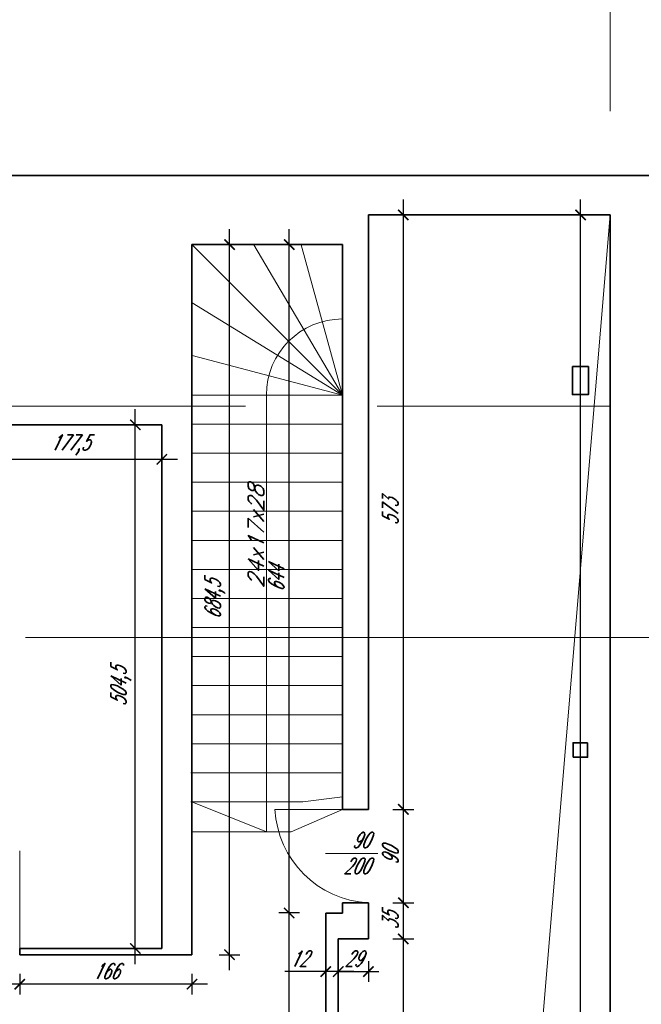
# Model space of a CAD drawing. Header units: millimetres. Extents: x 402 to 79005, y -7782 to 89952.
# Tile 24 of 256: x 27117 to 27716, y 9623 to 10572. Entities that reach past the tile are written whole.
import ezdxf

# ---------------------------------------------------------------- set-up
doc = ezdxf.new("R2010")
doc.units = ezdxf.units.MM
doc.header["$LTSCALE"] = 10
doc.linetypes.add('DASHED', pattern=[19.05, 12.7, -6.35])
doc.layers.get('0').update_dxf_attribs({"lineweight": 0})
doc.layers.get('Defpoints').update_dxf_attribs({"color": 253})
for name, color, linetype, lineweight in [('01-2_konstrukcja dachu', 253, 'Continuous', 35), ('01_ściany', 253, 'Continuous', 35), ('03-02_schody', 253, 'Continuous', 5), ('03_drzwi', 253, 'Continuous', 15), ('04-2_nad', 253, 'DASHED', 5), ('05-01_wymiary', 253, 'Continuous', 5), ('05-03_opis', 253, 'Continuous', 5)]:
    doc.layers.add(name, color=color, linetype=linetype, lineweight=lineweight)
doc.styles.add('ariel_wym', font='simplex.shx', dxfattribs={"width": 0.65, "oblique": 25})
doc.dimstyles.new('ariel 50', dxfattribs={"dimtxt": 15, "dimasz": 10, "dimexe": 10, "dimexo": 0, "dimgap": 5, "dimtad": 1, "dimdec": 1, "dimrnd": 0.5, "dimtxsty": 'ariel_wym', "dimblk": 'ARCHTICK', "dimcen": 2.5, "dimdle": 15, "dimazin": 0, "dimtfac": 1, "dimtdec": 1, "dimtix": 1, "dimtmove": 0, "dimatfit": 3, "dimldrblk": 'DOT', "dimfxl": 0, "dimarcsym": 0})
doc.dimstyles.new('ariel 50 wnętrze', dxfattribs={"dimtxt": 15, "dimasz": 10, "dimexe": 10, "dimexo": 0, "dimgap": 5, "dimtad": 1, "dimdec": 1, "dimrnd": 0.5, "dimtxsty": 'ariel_wym', "dimblk": 'ARCHTICK', "dimcen": 2.5, "dimdle": 15, "dimazin": 0, "dimtfac": 1, "dimtdec": 1, "dimtix": 1, "dimtmove": 0, "dimatfit": 3, "dimldrblk": 'DOT', "dimfxl": 0, "dimarcsym": 0})

# ---------------------------------------------------------------- blocks, each defined once
blk = doc.blocks.new('_ArchTick')
at = {"color": 0, "linetype": 'ByBlock', "const_width": 0.15}
blk.add_lwpolyline([(-0.5, -0.5), (0.5, 0.5)], dxfattribs=at)
blk = doc.blocks.new('*D3420')
at = {"layer": '05-01_wymiary', "color": 0, "lineweight": -2}
for p, q in [((27059.08, 10662.85), (27059.08, 10712.85)), ((27686.23, 10662.85), (27686.23, 10712.85)), ((27044.08, 10702.85), (27701.23, 10702.85))]:
    blk.add_line(p, q, dxfattribs=at)
at = {"layer": 'Defpoints', "color": 0, "lineweight": 0}
for p in [(27686.23, 10702.85), (27059.08, 10383.46), (27686.23, 10383.46)]:
    blk.add_point(p, dxfattribs=at)
at = {"layer": '05-01_wymiary', "color": 0, "lineweight": -2, "xscale": 10, "yscale": 10, "zscale": 10, "rotation": 180}
blk.add_blockref('_ArchTick', (27059.08, 10702.85), dxfattribs=at)
at = {"layer": '05-01_wymiary', "color": 0, "lineweight": -2, "xscale": 10, "yscale": 10, "zscale": 10}
blk.add_blockref('_ArchTick', (27686.23, 10702.85), dxfattribs=at)
at = {"layer": '05-01_wymiary', "color": 0, "insert": (27372.65, 10715.35), "char_height": 15, "attachment_point": 5, "style": 'ariel_wym'}
blk.add_mtext('627', dxfattribs=at)
blk = doc.blocks.new('_Dot')
at = {"color": 0, "linetype": 'ByBlock', "lineweight": -2}
blk.add_line((-0.5, 0), (-1, 0), dxfattribs=at)
at = {"color": 0, "linetype": 'ByBlock', "const_width": 0.5}
blk.add_lwpolyline([(-0.25, 0, 1), (0.25, 0, 1)], format="xyb", close=True, dxfattribs=at)
blk = doc.blocks.new('*D3421')
at = {"layer": '05-01_wymiary', "color": 0, "lineweight": -2}
for p, q in [((27453.23, 10712.85), (27453.23, 10762.85)), ((27686.23, 10712.85), (27686.23, 10762.85)), ((27701.23, 10752.85), (27438.23, 10752.85))]:
    blk.add_line(p, q, dxfattribs=at)
at = {"layer": 'Defpoints', "color": 0, "lineweight": 0}
for p in [(27453.23, 10752.85), (27453.23, 10383.46), (27686.23, 10383.46)]:
    blk.add_point(p, dxfattribs=at)
at = {"layer": '05-01_wymiary', "color": 0, "lineweight": -2, "xscale": 10, "yscale": 10, "zscale": 10, "rotation": 180}
blk.add_blockref('_ArchTick', (27453.23, 10752.85), dxfattribs=at)
at = {"layer": '05-01_wymiary', "color": 0, "lineweight": -2, "xscale": 10, "yscale": 10, "zscale": 10}
blk.add_blockref('_ArchTick', (27686.23, 10752.85), dxfattribs=at)
at = {"layer": '05-01_wymiary', "color": 0, "insert": (27569.73, 10765.35), "char_height": 15, "attachment_point": 5, "style": 'ariel_wym'}
blk.add_mtext('233', dxfattribs=at)
blk = doc.blocks.new('*D3422')
at = {"layer": '05-01_wymiary', "color": 0, "lineweight": -2}
for p, q in [((27428.23, 10712.85), (27428.23, 10762.85)), ((27453.23, 10712.85), (27453.23, 10762.85)), ((27428.23, 10752.85), (27418.23, 10752.85)), ((27453.23, 10752.85), (27428.23, 10752.85)), ((27453.23, 10752.85), (27463.23, 10752.85))]:
    blk.add_line(p, q, dxfattribs=at)
at = {"layer": 'Defpoints', "color": 0, "lineweight": 0}
for p in [(27428.23, 10752.85), (27453.23, 10383.46), (27428.23, 10354.86)]:
    blk.add_point(p, dxfattribs=at)
at = {"layer": '05-01_wymiary', "color": 0, "lineweight": -2, "xscale": 10, "yscale": 10, "zscale": 10}
blk.add_blockref('_ArchTick', (27428.23, 10752.85), dxfattribs=at)
at = {"layer": '05-01_wymiary', "color": 0, "lineweight": -2, "xscale": 10, "yscale": 10, "zscale": 10, "rotation": 180}
blk.add_blockref('_ArchTick', (27453.23, 10752.85), dxfattribs=at)
at = {"layer": '05-01_wymiary', "color": 0, "insert": (27440.73, 10765.35), "char_height": 15, "attachment_point": 5, "style": 'ariel_wym'}
blk.add_mtext('25', dxfattribs=at)
blk = doc.blocks.new('*D3423')
at = {"layer": '05-01_wymiary', "color": 0, "lineweight": -2}
for p, q in [((27283.23, 10712.85), (27283.23, 10762.85)), ((27428.23, 10712.85), (27428.23, 10762.85)), ((27443.23, 10752.85), (27268.23, 10752.85))]:
    blk.add_line(p, q, dxfattribs=at)
at = {"layer": 'Defpoints', "color": 0, "lineweight": 0}
for p in [(27283.23, 10752.85), (27283.23, 10354.86), (27428.23, 10354.86)]:
    blk.add_point(p, dxfattribs=at)
at = {"layer": '05-01_wymiary', "color": 0, "lineweight": -2, "xscale": 10, "yscale": 10, "zscale": 10, "rotation": 180}
blk.add_blockref('_ArchTick', (27283.23, 10752.85), dxfattribs=at)
at = {"layer": '05-01_wymiary', "color": 0, "lineweight": -2, "xscale": 10, "yscale": 10, "zscale": 10}
blk.add_blockref('_ArchTick', (27428.23, 10752.85), dxfattribs=at)
at = {"layer": '05-01_wymiary', "color": 0, "insert": (27355.73, 10765.35), "char_height": 15, "attachment_point": 5, "style": 'ariel_wym'}
blk.add_mtext('145', dxfattribs=at)
blk = doc.blocks.new('*D3424')
at = {"layer": '05-01_wymiary', "color": 0, "lineweight": -2}
for p, q in [((27254.23, 10712.85), (27254.23, 10762.85)), ((27283.23, 10712.85), (27283.23, 10762.85)), ((27254.23, 10752.85), (27244.23, 10752.85)), ((27283.23, 10752.85), (27254.23, 10752.85)), ((27283.23, 10752.85), (27293.23, 10752.85))]:
    blk.add_line(p, q, dxfattribs=at)
at = {"layer": 'Defpoints', "color": 0, "lineweight": 0}
for p in [(27254.23, 10752.85), (27283.23, 10354.86), (27254.23, 10181.17)]:
    blk.add_point(p, dxfattribs=at)
at = {"layer": '05-01_wymiary', "color": 0, "lineweight": -2, "xscale": 10, "yscale": 10, "zscale": 10}
blk.add_blockref('_ArchTick', (27254.23, 10752.85), dxfattribs=at)
at = {"layer": '05-01_wymiary', "color": 0, "lineweight": -2, "xscale": 10, "yscale": 10, "zscale": 10, "rotation": 180}
blk.add_blockref('_ArchTick', (27283.23, 10752.85), dxfattribs=at)
at = {"layer": '05-01_wymiary', "color": 0, "insert": (27268.73, 10765.35), "char_height": 15, "attachment_point": 5, "style": 'ariel_wym'}
blk.add_mtext('29', dxfattribs=at)
blk = doc.blocks.new('*D3425')
at = {"layer": '05-01_wymiary', "color": 0, "lineweight": -2}
for p, q in [((27076.83, 10712.85), (27076.83, 10762.85)), ((27254.23, 10712.85), (27254.23, 10762.85)), ((27269.23, 10752.85), (27061.83, 10752.85))]:
    blk.add_line(p, q, dxfattribs=at)
at = {"layer": 'Defpoints', "color": 0, "lineweight": 0}
for p in [(27076.83, 10752.85), (27076.83, 10181.17), (27254.23, 10181.17)]:
    blk.add_point(p, dxfattribs=at)
at = {"layer": '05-01_wymiary', "color": 0, "lineweight": -2, "xscale": 10, "yscale": 10, "zscale": 10, "rotation": 180}
blk.add_blockref('_ArchTick', (27076.83, 10752.85), dxfattribs=at)
at = {"layer": '05-01_wymiary', "color": 0, "lineweight": -2, "xscale": 10, "yscale": 10, "zscale": 10}
blk.add_blockref('_ArchTick', (27254.23, 10752.85), dxfattribs=at)
at = {"layer": '05-01_wymiary', "color": 0, "insert": (27165.53, 10766.78), "char_height": 15, "attachment_point": 5, "style": 'ariel_wym'}
blk.add_mtext('177,5', dxfattribs=at)
blk = doc.blocks.new('*D3435')
at = {"layer": '05-01_wymiary', "color": 0, "lineweight": -2}
for p, q in [((22873.26, 10762.85), (22873.26, 10812.85)), ((27686.23, 10762.85), (27686.23, 10812.85)), ((22858.26, 10802.85), (27701.23, 10802.85))]:
    blk.add_line(p, q, dxfattribs=at)
at = {"layer": 'Defpoints', "color": 0, "lineweight": 0}
for p in [(27686.23, 10802.85), (22873.26, 10421.46), (27686.23, 10383.46)]:
    blk.add_point(p, dxfattribs=at)
at = {"layer": '05-01_wymiary', "color": 0, "lineweight": -2, "xscale": 10, "yscale": 10, "zscale": 10, "rotation": 180}
blk.add_blockref('_ArchTick', (22873.26, 10802.85), dxfattribs=at)
at = {"layer": '05-01_wymiary', "color": 0, "lineweight": -2, "xscale": 10, "yscale": 10, "zscale": 10}
blk.add_blockref('_ArchTick', (27686.23, 10802.85), dxfattribs=at)
at = {"layer": '05-01_wymiary', "color": 0, "insert": (25279.74, 10815.35), "char_height": 15, "attachment_point": 5, "style": 'ariel_wym'}
blk.add_mtext('4813', dxfattribs=at)
blk = doc.blocks.new('*D3603')
at = {"layer": '05-01_wymiary', "color": 0, "lineweight": -2}
for p, q in [((27657.76, 6596.82), (27657.76, 10398.46)), ((27667.76, 10383.46), (27647.76, 10383.46)), ((27667.76, 6611.82), (27647.76, 6611.82))]:
    blk.add_line(p, q, dxfattribs=at)
at = {"layer": 'Defpoints', "color": 0, "lineweight": 0}
for p in [(27657.76, 10383.46), (27686.23, 10383.46), (27686.23, 6611.82)]:
    blk.add_point(p, dxfattribs=at)
at = {"layer": '05-01_wymiary', "color": 0, "lineweight": -2, "xscale": 10, "yscale": 10, "zscale": 10}
for p, rotation in [((27657.76, 10383.46), 90), ((27657.76, 6611.82), 270)]:
    blk.add_blockref('_ArchTick', p, dxfattribs=dict(at, rotation=rotation))
at = {"layer": '05-01_wymiary', "color": 0, "insert": (27643.84, 8497.64), "char_height": 15, "attachment_point": 5, "rotation": 90, "style": 'ariel_wym'}
blk.add_mtext('3771,5', dxfattribs=at)
blk = doc.blocks.new('*D3604')
at = {"layer": '05-01_wymiary', "color": 0, "lineweight": -2}
for p, q in [((27486.91, 10398.46), (27486.91, 9795.62)), ((27476.91, 10383.46), (27496.91, 10383.46)), ((27476.91, 9810.62), (27496.91, 9810.62))]:
    blk.add_line(p, q, dxfattribs=at)
at = {"layer": 'Defpoints', "color": 0, "lineweight": 0}
for p in [(27453.23, 10383.46), (27453.23, 9810.62), (27486.91, 9810.62)]:
    blk.add_point(p, dxfattribs=at)
at = {"layer": '05-01_wymiary', "color": 0, "lineweight": -2, "xscale": 10, "yscale": 10, "zscale": 10}
for p, rotation in [((27486.91, 10383.46), 90), ((27486.91, 9810.62), 270)]:
    blk.add_blockref('_ArchTick', p, dxfattribs=dict(at, rotation=rotation))
at = {"layer": '05-01_wymiary', "color": 0, "insert": (27474.41, 10097.04), "char_height": 15, "attachment_point": 5, "rotation": 90, "style": 'ariel_wym'}
blk.add_mtext('573', dxfattribs=at)
blk = doc.blocks.new('*D3605')
at = {"layer": '05-01_wymiary', "color": 0, "lineweight": -2}
for p, q in [((27486.91, 9825.62), (27486.91, 9705.62)), ((27476.91, 9810.62), (27496.91, 9810.62)), ((27476.91, 9720.62), (27496.91, 9720.62))]:
    blk.add_line(p, q, dxfattribs=at)
at = {"layer": 'Defpoints', "color": 0, "lineweight": 0}
for p in [(27453.23, 9810.62), (27453.23, 9720.62), (27486.91, 9720.62)]:
    blk.add_point(p, dxfattribs=at)
at = {"layer": '05-01_wymiary', "color": 0, "lineweight": -2, "xscale": 10, "yscale": 10, "zscale": 10}
for p, rotation in [((27486.91, 9810.62), 90), ((27486.91, 9720.62), 270)]:
    blk.add_blockref('_ArchTick', p, dxfattribs=dict(at, rotation=rotation))
at = {"layer": '05-01_wymiary', "color": 0, "insert": (27474.41, 9765.62), "char_height": 15, "attachment_point": 5, "rotation": 90, "style": 'ariel_wym'}
blk.add_mtext('90', dxfattribs=at)
blk = doc.blocks.new('*D3606')
at = {"layer": '05-01_wymiary', "color": 0, "lineweight": -2}
for p, q in [((27486.91, 9735.62), (27486.91, 9670.74)), ((27476.91, 9720.62), (27496.91, 9720.62)), ((27476.91, 9685.74), (27496.91, 9685.74))]:
    blk.add_line(p, q, dxfattribs=at)
at = {"layer": 'Defpoints', "color": 0, "lineweight": 0}
for p in [(27453.23, 9720.62), (27453.23, 9685.74), (27486.91, 9685.74)]:
    blk.add_point(p, dxfattribs=at)
at = {"layer": '05-01_wymiary', "color": 0, "lineweight": -2, "xscale": 10, "yscale": 10, "zscale": 10}
for p, rotation in [((27486.91, 9720.62), 90), ((27486.91, 9685.74), 270)]:
    blk.add_blockref('_ArchTick', p, dxfattribs=dict(at, rotation=rotation))
at = {"layer": '05-01_wymiary', "color": 0, "insert": (27474.41, 9703.18), "char_height": 15, "attachment_point": 5, "rotation": 90, "style": 'ariel_wym'}
blk.add_mtext('35', dxfattribs=at)
blk = doc.blocks.new('*D3607')
at = {"layer": '05-01_wymiary', "color": 0, "lineweight": -2}
for p, q in [((27486.91, 9700.74), (27486.91, 9134.19)), ((27476.91, 9685.74), (27496.91, 9685.74)), ((27476.91, 9149.19), (27496.91, 9149.19))]:
    blk.add_line(p, q, dxfattribs=at)
at = {"layer": 'Defpoints', "color": 0, "lineweight": 0}
for p in [(27453.23, 9685.74), (27451.23, 9149.19), (27486.91, 9149.19)]:
    blk.add_point(p, dxfattribs=at)
at = {"layer": '05-01_wymiary', "color": 0, "lineweight": -2, "xscale": 10, "yscale": 10, "zscale": 10}
for p, rotation in [((27486.91, 9685.74), 90), ((27486.91, 9149.19), 270)]:
    blk.add_blockref('_ArchTick', p, dxfattribs=dict(at, rotation=rotation))
at = {"layer": '05-01_wymiary', "color": 0, "insert": (27472.98, 9417.46), "char_height": 15, "attachment_point": 5, "rotation": 90, "style": 'ariel_wym'}
blk.add_mtext('536,5', dxfattribs=at)
blk = doc.blocks.new('*D3617')
at = {"layer": '05-01_wymiary', "color": 0, "lineweight": -2}
for p, q in [((27376.93, 9424.86), (27376.93, 9725.74)), ((27386.93, 9710.74), (27366.93, 9710.74)), ((27386.93, 9439.86), (27366.93, 9439.86))]:
    blk.add_line(p, q, dxfattribs=at)
at = {"layer": 'Defpoints', "color": 0, "lineweight": 0}
for p in [(27376.93, 9710.74), (27412.23, 9710.74), (27412.23, 9439.86)]:
    blk.add_point(p, dxfattribs=at)
at = {"layer": '05-01_wymiary', "color": 0, "lineweight": -2, "xscale": 10, "yscale": 10, "zscale": 10}
for p, rotation in [((27376.93, 9710.74), 90), ((27376.93, 9439.86), 270)]:
    blk.add_blockref('_ArchTick', p, dxfattribs=dict(at, rotation=rotation))
at = {"layer": '05-01_wymiary', "color": 0, "insert": (27364.43, 9575.3), "char_height": 15, "attachment_point": 5, "rotation": 90, "style": 'ariel_wym'}
blk.add_mtext('271', dxfattribs=at)
blk = doc.blocks.new('*D3618')
at = {"layer": '05-01_wymiary', "color": 0, "lineweight": -2}
for p, q in [((27376.93, 9695.74), (27376.93, 10369.86)), ((27386.93, 10354.86), (27366.93, 10354.86)), ((27386.93, 9710.74), (27366.93, 9710.74))]:
    blk.add_line(p, q, dxfattribs=at)
at = {"layer": 'Defpoints', "color": 0, "lineweight": 0}
for p in [(27376.93, 10354.86), (27428.23, 10354.86), (27412.23, 9710.74)]:
    blk.add_point(p, dxfattribs=at)
at = {"layer": '05-01_wymiary', "color": 0, "lineweight": -2, "xscale": 10, "yscale": 10, "zscale": 10}
for p, rotation in [((27376.93, 10354.86), 90), ((27376.93, 9710.74), 270)]:
    blk.add_blockref('_ArchTick', p, dxfattribs=dict(at, rotation=rotation))
at = {"layer": '05-01_wymiary', "color": 0, "insert": (27364.43, 10032.8), "char_height": 15, "attachment_point": 5, "rotation": 90, "style": 'ariel_wym'}
blk.add_mtext('644', dxfattribs=at)
blk = doc.blocks.new('*D3619')
at = {"layer": '05-01_wymiary', "color": 0, "lineweight": -2}
for p, q in [((27424.23, 9664.28), (27424.23, 9644.28)), ((27453.23, 9664.28), (27453.23, 9644.28)), ((27424.23, 9654.28), (27414.23, 9654.28)), ((27424.23, 9654.28), (27453.23, 9654.28)), ((27453.23, 9654.28), (27463.23, 9654.28))]:
    blk.add_line(p, q, dxfattribs=at)
at = {"layer": 'Defpoints', "color": 0, "lineweight": 0}
for p in [(27424.23, 9685.74), (27453.23, 9685.74), (27453.23, 9654.28)]:
    blk.add_point(p, dxfattribs=at)
at = {"layer": '05-01_wymiary', "color": 0, "lineweight": -2, "xscale": 10, "yscale": 10, "zscale": 10}
blk.add_blockref('_ArchTick', (27424.23, 9654.28), dxfattribs=at)
at = {"layer": '05-01_wymiary', "color": 0, "lineweight": -2, "xscale": 10, "yscale": 10, "zscale": 10, "rotation": 180}
blk.add_blockref('_ArchTick', (27453.23, 9654.28), dxfattribs=at)
at = {"layer": '05-01_wymiary', "color": 0, "insert": (27438.73, 9666.78), "char_height": 15, "attachment_point": 5, "style": 'ariel_wym'}
blk.add_mtext('29', dxfattribs=at)
blk = doc.blocks.new('*D3620')
at = {"layer": '05-01_wymiary', "color": 0, "lineweight": -2}
for p, q in [((27412.23, 9664.28), (27412.23, 9644.28)), ((27424.23, 9664.28), (27424.23, 9644.28)), ((27412.23, 9654.28), (27372.61, 9654.28)), ((27439.23, 9654.28), (27397.23, 9654.28))]:
    blk.add_line(p, q, dxfattribs=at)
at = {"layer": 'Defpoints', "color": 0, "lineweight": 0}
for p in [(27412.23, 9710.74), (27424.23, 9685.74), (27412.23, 9654.28)]:
    blk.add_point(p, dxfattribs=at)
at = {"layer": '05-01_wymiary', "color": 0, "lineweight": -2, "xscale": 10, "yscale": 10, "zscale": 10, "rotation": 180}
blk.add_blockref('_ArchTick', (27412.23, 9654.28), dxfattribs=at)
at = {"layer": '05-01_wymiary', "color": 0, "lineweight": -2, "xscale": 10, "yscale": 10, "zscale": 10}
blk.add_blockref('_ArchTick', (27424.23, 9654.28), dxfattribs=at)
at = {"layer": '05-01_wymiary', "color": 0, "insert": (27386.11, 9666.78), "char_height": 15, "attachment_point": 5, "style": 'ariel_wym'}
blk.add_mtext('12', dxfattribs=at)
blk = doc.blocks.new('*D3657')
at = {"layer": '05-01_wymiary', "color": 0, "lineweight": -2}
for p, q in [((27117.23, 9652.18), (27117.23, 9632.18)), ((27283.23, 9652.18), (27283.23, 9632.18)), ((27298.23, 9642.18), (27102.23, 9642.18))]:
    blk.add_line(p, q, dxfattribs=at)
at = {"layer": 'Defpoints', "color": 0, "lineweight": 0}
for p in [(27117.23, 9681.6), (27283.23, 9681.6), (27117.23, 9642.18)]:
    blk.add_point(p, dxfattribs=at)
at = {"layer": '05-01_wymiary', "color": 0, "lineweight": -2, "xscale": 10, "yscale": 10, "zscale": 10, "rotation": 180}
blk.add_blockref('_ArchTick', (27117.23, 9642.18), dxfattribs=at)
at = {"layer": '05-01_wymiary', "color": 0, "lineweight": -2, "xscale": 10, "yscale": 10, "zscale": 10}
blk.add_blockref('_ArchTick', (27283.23, 9642.18), dxfattribs=at)
at = {"layer": '05-01_wymiary', "color": 0, "insert": (27200.23, 9654.68), "char_height": 15, "attachment_point": 5, "style": 'ariel_wym'}
blk.add_mtext('166', dxfattribs=at)
blk = doc.blocks.new('*D3658')
at = {"layer": '05-01_wymiary', "color": 0, "lineweight": -2}
for p, q in [((27017.23, 9652.18), (27017.23, 9632.18)), ((27117.23, 9652.18), (27117.23, 9632.18)), ((27132.23, 9642.18), (27002.23, 9642.18))]:
    blk.add_line(p, q, dxfattribs=at)
at = {"layer": 'Defpoints', "color": 0, "lineweight": 0}
for p in [(27017.23, 9681.6), (27117.23, 9681.6), (27017.23, 9642.18)]:
    blk.add_point(p, dxfattribs=at)
at = {"layer": '05-01_wymiary', "color": 0, "lineweight": -2, "xscale": 10, "yscale": 10, "zscale": 10, "rotation": 180}
blk.add_blockref('_ArchTick', (27017.23, 9642.18), dxfattribs=at)
at = {"layer": '05-01_wymiary', "color": 0, "lineweight": -2, "xscale": 10, "yscale": 10, "zscale": 10}
blk.add_blockref('_ArchTick', (27117.23, 9642.18), dxfattribs=at)
at = {"layer": '05-01_wymiary', "color": 0, "insert": (27067.23, 9654.68), "char_height": 15, "attachment_point": 5, "style": 'ariel_wym'}
blk.add_mtext('100', dxfattribs=at)
blk = doc.blocks.new('*D3676')
at = {"layer": '05-01_wymiary', "color": 0, "lineweight": -2}
for p, q in [((27076.83, 10157.94), (27076.83, 10137.94)), ((27254.23, 10157.94), (27254.23, 10137.94)), ((27061.83, 10147.94), (27269.23, 10147.94))]:
    blk.add_line(p, q, dxfattribs=at)
at = {"layer": 'Defpoints', "color": 0, "lineweight": 0}
for p in [(27076.83, 10181.17), (27254.23, 10181.17), (27254.23, 10147.94)]:
    blk.add_point(p, dxfattribs=at)
at = {"layer": '05-01_wymiary', "color": 0, "lineweight": -2, "xscale": 10, "yscale": 10, "zscale": 10, "rotation": 180}
blk.add_blockref('_ArchTick', (27076.83, 10147.94), dxfattribs=at)
at = {"layer": '05-01_wymiary', "color": 0, "lineweight": -2, "xscale": 10, "yscale": 10, "zscale": 10}
blk.add_blockref('_ArchTick', (27254.23, 10147.94), dxfattribs=at)
at = {"layer": '05-01_wymiary', "color": 0, "insert": (27165.53, 10161.86), "char_height": 15, "attachment_point": 5, "style": 'ariel_wym'}
blk.add_mtext('177,5', dxfattribs=at)
blk = doc.blocks.new('*D3677')
at = {"layer": '05-01_wymiary', "color": 0, "lineweight": -2}
for p, q in [((27228.62, 9661.54), (27228.62, 10196.17)), ((27238.62, 10181.17), (27218.62, 10181.17)), ((27238.62, 9676.54), (27218.62, 9676.54))]:
    blk.add_line(p, q, dxfattribs=at)
at = {"layer": 'Defpoints', "color": 0, "lineweight": 0}
for p in [(27228.62, 10181.17), (27254.23, 10181.17), (27254.23, 9676.54)]:
    blk.add_point(p, dxfattribs=at)
at = {"layer": '05-01_wymiary', "color": 0, "lineweight": -2, "xscale": 10, "yscale": 10, "zscale": 10}
for p, rotation in [((27228.62, 10181.17), 90), ((27228.62, 9676.54), 270)]:
    blk.add_blockref('_ArchTick', p, dxfattribs=dict(at, rotation=rotation))
at = {"layer": '05-01_wymiary', "color": 0, "insert": (27214.69, 9928.85), "char_height": 15, "attachment_point": 5, "rotation": 90, "style": 'ariel_wym'}
blk.add_mtext('504,5', dxfattribs=at)
blk = doc.blocks.new('*D3678')
at = {"layer": '05-01_wymiary', "color": 0, "lineweight": -2}
for p, q in [((27319.45, 9655.54), (27319.45, 10369.86)), ((27309.45, 10354.86), (27329.45, 10354.86)), ((27309.45, 9670.54), (27329.45, 9670.54))]:
    blk.add_line(p, q, dxfattribs=at)
at = {"layer": 'Defpoints', "color": 0, "lineweight": 0}
for p in [(27283.23, 10354.86), (27319.45, 10354.86), (27283.23, 9670.54)]:
    blk.add_point(p, dxfattribs=at)
at = {"layer": '05-01_wymiary', "color": 0, "lineweight": -2, "xscale": 10, "yscale": 10, "zscale": 10}
for p, rotation in [((27319.45, 10354.86), 90), ((27319.45, 9670.54), 270)]:
    blk.add_blockref('_ArchTick', p, dxfattribs=dict(at, rotation=rotation))
at = {"layer": '05-01_wymiary', "color": 0, "insert": (27305.52, 10012.7), "char_height": 15, "attachment_point": 5, "rotation": 90, "style": 'ariel_wym'}
blk.add_mtext('684,5', dxfattribs=at)

msp = doc.modelspace()

# ---------------------------------------------------------------- linework, layer by layer
at = {"layer": '01-2_konstrukcja dachu'}
msp.add_lwpolyline([(27649.881, 10237.333), (27649.881, 10210.283), (27665.381, 10210.283), (27665.381, 10237.333)], close=True, dxfattribs=at)
for points in [[(27650.461, 9860.771), (27650.463, 9874.771), (27664.463, 9874.769)], [(27664.463, 9874.769), (27664.461, 9860.769), (27650.461, 9860.771)]]:
    msp.add_lwpolyline(points, dxfattribs=at)
at = {"layer": '01_ściany'}
for p, q in [((27876.903, 10421.457), (27059.079, 10421.457)), ((27453.226, 10383.457), (27453.226, 9810.618)), ((27453.226, 10383.457), (27686.226, 10383.457)), ((27686.226, 7607.855), (27686.226, 10383.457)), ((27428.226, 10354.855), (27283.226, 10354.855)), ((27283.226, 10354.855), (27283.226, 9670.538)), ((27428.226, 10209.855), (27283.226, 10354.855)), ((27428.226, 10354.855), (27428.226, 9810.618)), ((27076.829, 10181.172), (27254.226, 10181.172)), ((27254.226, 10181.172), (27254.226, 9676.538)), ((27428.226, 9810.618), (27453.226, 9810.618)), ((27428.226, 9720.618), (27428.226, 9710.735)), ((27428.226, 9720.618), (27453.226, 9720.618)), ((27453.226, 9720.618), (27453.226, 9685.735)), ((27412.226, 9439.855), (27412.226, 9710.735)), ((27412.226, 9710.735), (27428.226, 9710.735)), ((27424.226, 9149.194), (27424.226, 9685.735)), ((27424.226, 9685.735), (27453.226, 9685.735)), ((27117.222, 9676.538), (27254.226, 9676.538)), ((27117.226, 9670.538), (27117.226, 9676.538)), ((27117.226, 9670.538), (27283.226, 9670.538))]:
    msp.add_line(p, q, dxfattribs=at)
at = {"layer": '03-02_schody'}
for p, q in [((27428.226, 10209.855), (27283.226, 10354.855)), ((27428.226, 10209.855), (27342.922, 10354.594)), ((27428.226, 10209.855), (27388.521, 10354.594)), ((27428.226, 10209.855), (27283.548, 10298.603)), ((27428.226, 10209.855), (27283.548, 10247.832)), ((27428.226, 10209.855), (27283.226, 10209.855)), ((27354.898, 10209.855), (27354.898, 9788.976)), ((27428.226, 10181.855), (27283.262, 10181.855)), ((27283.262, 10153.855), (27428.443, 10153.855)), ((27428.443, 10125.855), (27283.262, 10125.855)), ((27283.262, 10097.855), (27428.443, 10097.855)), ((27428.443, 10069.855), (27283.262, 10069.855)), ((27283.262, 10041.855), (27428.443, 10041.855)), ((27428.443, 10013.855), (27283.276, 10013.855)), ((27428.226, 9985.855), (27283.058, 9985.855)), ((27283.276, 9985.855), (27428.226, 9985.855)), ((27283.058, 9957.855), (27428.008, 9957.855)), ((27282.84, 9929.855), (27427.79, 9929.855)), ((27282.623, 9901.855), (27427.573, 9901.855)), ((27282.405, 9873.855), (27427.355, 9873.855)), ((27282.188, 9845.855), (27427.138, 9845.855)), ((27428.226, 9822.815), (27390.031, 9817.855)), ((27281.97, 9817.855), (27390.031, 9817.855)), ((27354.898, 9788.976), (27283.226, 9817.855)), ((27428.226, 9810.618), (27378.772, 9788.976)), ((27283.276, 9788.976), (27378.772, 9788.976))]:
    msp.add_line(p, q, dxfattribs=at)
msp.add_arc((27428.226, 10209.855), 73.327, 90, 180, dxfattribs=at)
at = {"layer": '03_drzwi'}
for p, q in [((27363.226, 9810.618), (27453.226, 9810.618)), ((27117.16, 9770.538), (27117.226, 9670.538)), ((27411.954, 9767.94), (27462.437, 9767.94))]:
    msp.add_line(p, q, dxfattribs=at)
msp.add_arc((27458.097, 9815.49), 94.996, 182.939364, 267.060636, dxfattribs=at)
at = {"layer": '04-2_nad', "ltscale": 2}
msp.add_line((27080.829, 10199.262), (27686.226, 10199.262), dxfattribs=at)
at = {"layer": '05-01_wymiary'}
msp.add_line((27686.226, 10812.851), (27686.226, 10483.457), dxfattribs=at)
at = {"layer": '05-03_opis'}
for p, q in [((27451.226, 7582.855), (27686.226, 10383.457)), ((27122.727, 9976.295), (28311.718, 9976.295))]:
    msp.add_line(p, q, dxfattribs=at)

# ---------------------------------------------------------------- texts
at = {"layer": '03_drzwi', "insert": (27454.276, 9788.534), "char_height": 15, "width": 160.59049, "attachment_point": 3, "style": 'ariel_wym'}
msp.add_mtext('90\\P200', dxfattribs=at)
at = {"layer": '05-03_opis', "lineweight": 0, "insert": (27344.917, 10073.211), "char_height": 15, "width": 55, "attachment_point": 5, "rotation": 90, "style": 'ariel_wym'}
msp.add_mtext('{\\W1;24x17x28}', dxfattribs=at)

# ---------------------------------------------------------------- dimensions: what is measured, and where the dimension line sits
at = {"layer": '05-01_wymiary'}
for base, p1, p2, dimstyle, picture, middle in [((27686.226, 10802.851), (22873.258, 10421.457), (27686.226, 10383.457), 'ariel 50', '*D3435', (25279.742, 10815.351)), ((27453.226, 10752.851), (27686.226, 10383.457), (27453.226, 10383.457), 'ariel 50', '*D3421', (27569.726, 10765.351)), ((27117.226, 9642.176), (27283.226, 9681.596), (27117.226, 9681.596), 'ariel 50 wnętrze', '*D3657', (27200.226, 9654.676)), ((27453.226, 9654.276), (27424.226, 9685.735), (27453.226, 9685.735), 'ariel 50 wnętrze', '*D3619', (27438.726, 9666.776))]:
    dim = msp.add_linear_dim(base=base, p1=p1, p2=p2, dimstyle=dimstyle, dxfattribs=at)
    dim.commit()
    dim.dimension.update_dxf_attribs({"geometry": picture, "text_midpoint": middle})
for base, p1, p2, dimstyle, picture, middle in [((27076.829, 10752.851), (27254.226, 10181.172), (27076.829, 10181.172), 'ariel 50', '*D3425', (27165.527, 10766.78)), ((27254.226, 10752.851), (27283.226, 10354.855), (27254.226, 10181.172), 'ariel 50', '*D3424', (27268.726, 10765.351)), ((27283.226, 10752.851), (27428.226, 10354.855), (27283.226, 10354.855), 'ariel 50', '*D3423', (27355.726, 10765.351)), ((27428.226, 10752.851), (27453.226, 10383.457), (27428.226, 10354.855), 'ariel 50', '*D3422', (27440.726, 10765.351)), ((27686.226, 10702.851), (27059.079, 10383.457), (27686.226, 10383.457), 'ariel 50', '*D3420', (27372.652, 10715.351)), ((27254.226, 10147.936), (27076.829, 10181.172), (27254.226, 10181.172), 'ariel 50 wnętrze', '*D3676', (27165.527, 10161.865)), ((27017.226, 9642.176), (27117.226, 9681.596), (27017.226, 9681.596), 'ariel 50 wnętrze', '*D3658', (27067.226, 9654.676))]:
    dim = msp.add_linear_dim(base=base, p1=p1, p2=p2, dimstyle=dimstyle, override={"dimtmove": 1}, dxfattribs=at)
    dim.commit()
    dim.dimension.update_dxf_attribs({"geometry": picture, "text_midpoint": middle})
for base, p1, p2, picture, middle in [((27486.91, 9810.618), (27453.226, 10383.457), (27453.226, 9810.618), '*D3604', (27474.41, 10097.038)), ((27657.764, 10383.457), (27686.226, 6611.817), (27686.226, 10383.457), '*D3603', (27643.836, 8497.637)), ((27319.447, 10354.855), (27283.226, 9670.538), (27283.226, 10354.855), '*D3678', (27305.518, 10012.696)), ((27228.622, 10181.172), (27254.226, 9676.538), (27254.226, 10181.172), '*D3677', (27214.694, 9928.855))]:
    dim = msp.add_linear_dim(base=base, p1=p1, p2=p2, angle=90, dimstyle='ariel 50 wnętrze', dxfattribs=at)
    dim.commit()
    dim.dimension.update_dxf_attribs({"geometry": picture, "text_midpoint": middle})
for base, p1, p2, picture, middle in [((27376.925, 10354.855), (27412.226, 9710.735), (27428.226, 10354.855), '*D3618', (27364.425, 10032.795)), ((27486.91, 9720.618), (27453.226, 9810.618), (27453.226, 9720.618), '*D3605', (27474.41, 9765.618)), ((27486.91, 9685.735), (27453.226, 9720.618), (27453.226, 9685.735), '*D3606', (27474.41, 9703.177)), ((27376.925, 9710.735), (27412.226, 9439.855), (27412.226, 9710.735), '*D3617', (27364.425, 9575.295)), ((27486.91, 9149.194), (27453.226, 9685.735), (27451.226, 9149.194), '*D3607', (27472.982, 9417.465))]:
    dim = msp.add_linear_dim(base=base, p1=p1, p2=p2, angle=90, dimstyle='ariel 50 wnętrze', override={"dimtmove": 1}, dxfattribs=at)
    dim.commit()
    dim.dimension.update_dxf_attribs({"geometry": picture, "text_midpoint": middle})
dim = msp.add_linear_dim(base=(27412.226, 9654.276), p1=(27424.226, 9685.735), p2=(27412.226, 9710.735), dimstyle='ariel 50 wnętrze', override={"dimtmove": 1}, dxfattribs=at)
dim.commit()
dim.dimension.update_dxf_attribs({"geometry": '*D3620', "text_midpoint": (27386.114, 9654.276), "dimtype": 160})

doc.saveas('drawing.dxf')
